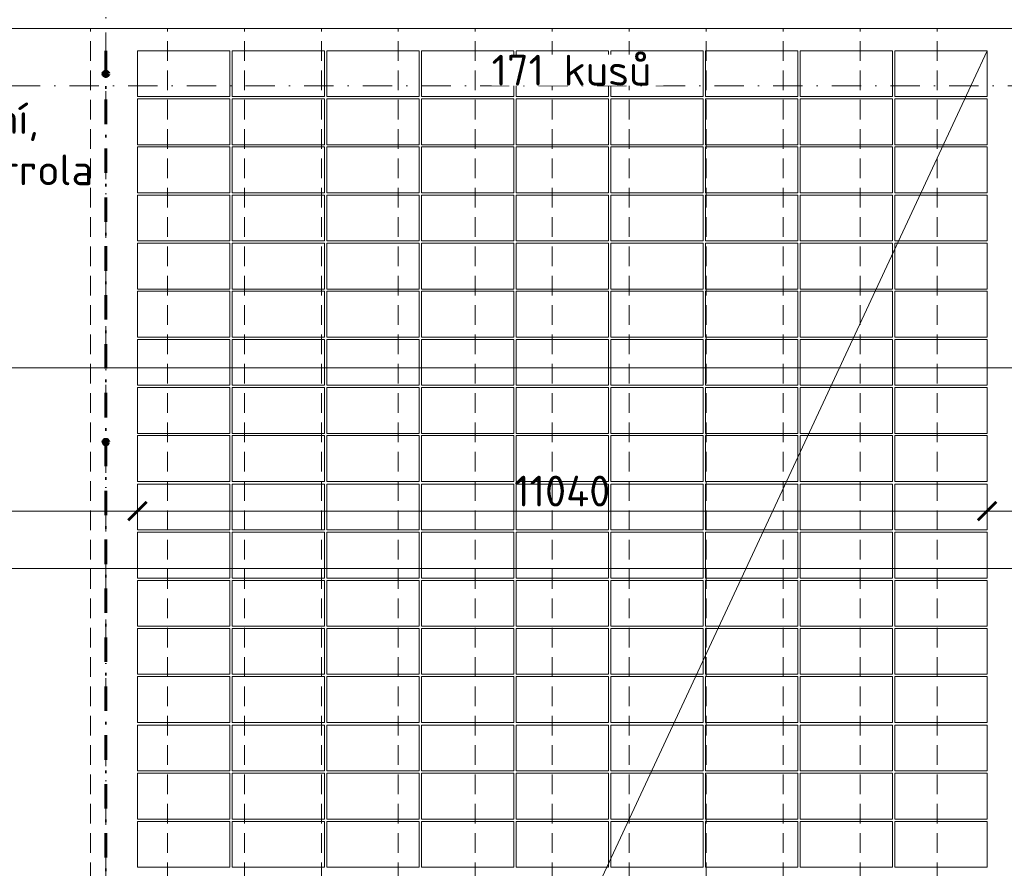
# Model space of a CAD drawing. Header units: millimetres. Extents: x -1695604 to 5289369, y -1488057 to 2187451.
# Tile 150 of 256: x 89430 to 102224, y 163235 to 174258. Entities that reach past the tile are written whole.
import ezdxf
from ezdxf import colors
from ezdxf.entities.mleader import LeaderData, LeaderLine
from ezdxf.math import Vec2, Vec3

# ---------------------------------------------------------------- set-up
doc = ezdxf.new("R2010")
doc.units = ezdxf.units.MM
for name, pattern in [('CENTERX2', [101.6, 63.5, -12.7, 12.7, -12.7]), ('DASHDOT', [25.4, 12.7, -6.35, 0, -6.35]), ('ČERCHOVANÁ', [25.4, 12.7, -6.35, 0, -6.35]), ('ČÁRKOVANÁ', [19.05, 12.7, -6.35])]:
    doc.linetypes.add(name, pattern=pattern)
doc.layers.get('Defpoints').update_dxf_attribs({"color": 8})
for name, color, linetype, lineweight in [('____podkonstrukce FVE', 3, 'CENTERX2', 9), ('___FVE_návrh var.2', 6, 'Continuous', 5), ('A99_N_kce-pohl', 1, 'Continuous', 9), ('A99_N_koty-200', 5, 'Continuous', 5), ('A99_N_koty-200 @ 200', 5, 'Continuous', 5), ('A99_N_txt-popis-50 @ 200', 240, 'Continuous', 9), ('A99_S_osy', 1, 'CENTERX2', 5)]:
    doc.layers.add(name, color=color, linetype=linetype, lineweight=lineweight)
doc.styles.add('A99_kota', font='isocpeur.ttf', dxfattribs={"height": 2})
doc.styles.add('A99_popis', font='isocpeur.ttf')
doc.dimstyles.new('A99_kota_200 new', dxfattribs={"dimscale": 200, "dimtxt": 2, "dimasz": 1.2, "dimexe": 0.5, "dimexo": 1.5, "dimgap": 0.3, "dimtad": 1, "dimdec": 0, "dimzin": 3, "dimdsep": 46, "dimtxsty": 'A99_kota', "dimblk": 'ARCHTICK', "dimcen": 2.5, "dimazin": 2, "dimtfac": 0.75, "dimtdec": 0, "dimtmove": 2, "dimatfit": 0, "dimfxl": 0, "dimtolj": 1, "dimtzin": 0, "dimlwd": 5, "dimlwe": 5, "dimarcsym": 0})

# ---------------------------------------------------------------- blocks, each defined once
blk = doc.blocks.new('_ArchTick')
at = {"color": 0, "linetype": 'ByBlock', "const_width": 0.15}
blk.add_lwpolyline([(-0.5, -0.5), (0.5, 0.5)], dxfattribs=at)
blk = doc.blocks.new('*D364')
at = {"layer": 'A99_N_koty-200', "color": 0, "linetype": 'Continuous', "lineweight": 5, "ltscale": 0.5, "transparency": 16777216}
for p, q in [((102000, 167875), (102000, 167775)), ((102000, 167875), (106350, 167875)), ((106350, 167875), (106350, 167975))]:
    blk.add_line(p, q, dxfattribs=at)
at = {"layer": 'Defpoints', "color": 0, "linetype": 'Continuous', "lineweight": 0, "ltscale": 0.5, "transparency": 16777216}
for p in [(102000, 167875), (106350, 167875), (106350, 167875)]:
    blk.add_point(p, dxfattribs=at)
at = {"layer": 'A99_N_koty-200', "color": 0, "linetype": 'Continuous', "lineweight": 5, "ltscale": 0.5, "transparency": 16777216, "xscale": 240, "yscale": 240, "zscale": 240, "rotation": 180}
blk.add_blockref('_ArchTick', (102000, 167875), dxfattribs=at)
at = {"layer": 'A99_N_koty-200', "color": 0, "linetype": 'Continuous', "lineweight": 5, "ltscale": 0.5, "transparency": 16777216, "xscale": 240, "yscale": 240, "zscale": 240}
blk.add_blockref('_ArchTick', (106350, 167875), dxfattribs=at)
at = {"layer": 'A99_N_koty-200', "color": 0, "linetype": 'Continuous', "lineweight": 5, "ltscale": 0.5, "transparency": 16777216, "insert": (104350, 168135), "char_height": 400, "attachment_point": 5, "style": 'A99_kota'}
blk.add_mtext('\\A1;4350', dxfattribs=at)
blk = doc.blocks.new('*D365')
at = {"layer": 'A99_N_koty-200', "color": 0, "linetype": 'Continuous', "lineweight": 5, "ltscale": 0.5, "transparency": 16777216}
for p, q in [((90960, 167875), (90960, 167975)), ((90960, 167875), (102000, 167875)), ((102000, 167875), (102000, 167975))]:
    blk.add_line(p, q, dxfattribs=at)
at = {"layer": 'Defpoints', "color": 0, "linetype": 'Continuous', "lineweight": 0, "ltscale": 0.5, "transparency": 16777216}
for p in [(90960, 167875), (102000, 167875), (102000, 167875)]:
    blk.add_point(p, dxfattribs=at)
at = {"layer": 'A99_N_koty-200', "color": 0, "linetype": 'Continuous', "lineweight": 5, "ltscale": 0.5, "transparency": 16777216, "xscale": 240, "yscale": 240, "zscale": 240, "rotation": 180}
blk.add_blockref('_ArchTick', (90960, 167875), dxfattribs=at)
at = {"layer": 'A99_N_koty-200', "color": 0, "linetype": 'Continuous', "lineweight": 5, "ltscale": 0.5, "transparency": 16777216, "xscale": 240, "yscale": 240, "zscale": 240}
blk.add_blockref('_ArchTick', (102000, 167875), dxfattribs=at)
at = {"layer": 'A99_N_koty-200', "color": 0, "linetype": 'Continuous', "lineweight": 5, "ltscale": 0.5, "transparency": 16777216, "insert": (96480, 168135), "char_height": 400, "attachment_point": 5, "style": 'A99_kota'}
blk.add_mtext('\\A1;11040', dxfattribs=at)
blk = doc.blocks.new('*D370')
at = {"layer": 'A99_N_koty-200', "color": 0, "linetype": 'Continuous', "lineweight": 5, "ltscale": 0.5, "transparency": 16777216}
for p, q in [((-650, 169735), (-650, 169835)), ((-650, 169735), (138350, 169735)), ((138350, 169735), (138350, 169635))]:
    blk.add_line(p, q, dxfattribs=at)
at = {"layer": 'Defpoints', "color": 0, "linetype": 'Continuous', "lineweight": 0, "ltscale": 0.5, "transparency": 16777216}
for p in [(138350, 169745), (138350, 169735), (-650, 169620)]:
    blk.add_point(p, dxfattribs=at)
at = {"layer": 'A99_N_koty-200', "color": 0, "linetype": 'Continuous', "lineweight": 5, "ltscale": 0.5, "transparency": 16777216, "xscale": 240, "yscale": 240, "zscale": 240, "rotation": 180}
blk.add_blockref('_ArchTick', (-650, 169735), dxfattribs=at)
at = {"layer": 'A99_N_koty-200', "color": 0, "linetype": 'Continuous', "lineweight": 5, "ltscale": 0.5, "transparency": 16777216, "xscale": 240, "yscale": 240, "zscale": 240}
blk.add_blockref('_ArchTick', (138350, 169735), dxfattribs=at)
at = {"layer": 'A99_N_koty-200', "color": 0, "linetype": 'Continuous', "lineweight": 5, "ltscale": 0.5, "transparency": 16777216, "insert": (60350, 170095), "char_height": 400, "attachment_point": 5, "style": 'A99_kota'}
blk.add_mtext('\\A1;139 panelů po 1000mm', dxfattribs=at)
blk = doc.blocks.new('*D371')
at = {"layer": 'A99_N_koty-200', "color": 0, "linetype": 'Continuous', "lineweight": 5, "ltscale": 0.5, "transparency": 16777216}
for p, q in [((85350, 167875), (85350, 167975)), ((85350, 167875), (90960, 167875)), ((90960, 167875), (90960, 167975))]:
    blk.add_line(p, q, dxfattribs=at)
at = {"layer": 'Defpoints', "color": 0, "linetype": 'Continuous', "lineweight": 0, "ltscale": 0.5, "transparency": 16777216}
for p in [(85350, 167875), (90960, 167875), (90960, 167875)]:
    blk.add_point(p, dxfattribs=at)
at = {"layer": 'A99_N_koty-200', "color": 0, "linetype": 'Continuous', "lineweight": 5, "ltscale": 0.5, "transparency": 16777216, "xscale": 240, "yscale": 240, "zscale": 240, "rotation": 180}
blk.add_blockref('_ArchTick', (85350, 167875), dxfattribs=at)
at = {"layer": 'A99_N_koty-200', "color": 0, "linetype": 'Continuous', "lineweight": 5, "ltscale": 0.5, "transparency": 16777216, "xscale": 240, "yscale": 240, "zscale": 240}
blk.add_blockref('_ArchTick', (90960, 167875), dxfattribs=at)
at = {"layer": 'A99_N_koty-200', "color": 0, "linetype": 'Continuous', "lineweight": 5, "ltscale": 0.5, "transparency": 16777216, "insert": (88155, 168135), "char_height": 400, "attachment_point": 5, "style": 'A99_kota'}
blk.add_mtext('\\A1;5610', dxfattribs=at)
blk = doc.blocks.new('*D381')
at = {"layer": 'A99_N_koty-200', "color": 0, "linetype": 'Continuous', "lineweight": 5, "ltscale": 0.5, "transparency": 16777216}
for p, q in [((56350, 167128), (56350, 167028)), ((56350, 167128), (103350, 167128)), ((103350, 167128), (103350, 167028))]:
    blk.add_line(p, q, dxfattribs=at)
at = {"layer": 'Defpoints', "color": 0, "linetype": 'Continuous', "lineweight": 0, "ltscale": 0.5, "transparency": 16777216}
for p in [(56350, 167128), (103350, 167128), (103350, 167128)]:
    blk.add_point(p, dxfattribs=at)
at = {"layer": 'A99_N_koty-200', "color": 0, "linetype": 'Continuous', "lineweight": 5, "ltscale": 0.5, "transparency": 16777216, "xscale": 240, "yscale": 240, "zscale": 240, "rotation": 180}
blk.add_blockref('_ArchTick', (56350, 167128), dxfattribs=at)
at = {"layer": 'A99_N_koty-200', "color": 0, "linetype": 'Continuous', "lineweight": 5, "ltscale": 0.5, "transparency": 16777216, "xscale": 240, "yscale": 240, "zscale": 240}
blk.add_blockref('_ArchTick', (103350, 167128), dxfattribs=at)
at = {"layer": 'A99_N_koty-200', "color": 0, "linetype": 'Continuous', "lineweight": 5, "ltscale": 0.5, "transparency": 16777216, "insert": (79350, 167387), "char_height": 400, "attachment_point": 5, "style": 'A99_kota'}
blk.add_mtext('\\A1;47000', dxfattribs=at)

msp = doc.modelspace()

# ---------------------------------------------------------------- linework, layer by layer
at = {"layer": '____podkonstrukce FVE', "color": 3, "linetype": 'ČERCHOVANÁ', "lineweight": 60, "ltscale": 25}
msp.add_lwpolyline([(90550, 173855), (90550, 150000)], dxfattribs=at)
at = {"layer": '____podkonstrukce FVE', "color": 3, "linetype": 'Continuous', "lineweight": 80, "ltscale": 0.5}
for centre in [(90550, 173555), (90550, 168772.5)]:
    msp.add_circle(centre, 30, dxfattribs=at)
at = {"layer": '___FVE_návrh var.2', "lineweight": 5, "ltscale": 2}
for points in [[(92160, 173855), (92160, 173260), (90960, 173260), (90960, 173855)], [(93390, 173855), (93390, 173260), (92190, 173260), (92190, 173855)], [(94620, 173855), (94620, 173260), (93420, 173260), (93420, 173855)], [(95850, 173855), (95850, 173260), (94650, 173260), (94650, 173855)], [(97080, 173855), (97080, 173260), (95880, 173260), (95880, 173855)], [(97110, 173855), (97110, 173260), (98310, 173260), (98310, 173855)], [(98340, 173855), (98340, 173260), (99540, 173260), (99540, 173855)], [(99570, 173855), (99570, 173260), (100770, 173260), (100770, 173855)], [(100800, 173855), (100800, 173260), (102000, 173260), (102000, 173855)], [(92160, 173230), (92160, 172635), (90960, 172635), (90960, 173230)], [(93390, 173230), (93390, 172635), (92190, 172635), (92190, 173230)], [(94620, 173230), (94620, 172635), (93420, 172635), (93420, 173230)], [(95850, 173230), (95850, 172635), (94650, 172635), (94650, 173230)], [(97080, 173230), (97080, 172635), (95880, 172635), (95880, 173230)], [(97110, 173230), (97110, 172635), (98310, 172635), (98310, 173230)], [(98340, 173230), (98340, 172635), (99540, 172635), (99540, 173230)], [(99570, 173230), (99570, 172635), (100770, 172635), (100770, 173230)], [(100800, 173230), (100800, 172635), (102000, 172635), (102000, 173230)], [(92160, 172605), (92160, 172010), (90960, 172010), (90960, 172605)], [(93390, 172605), (93390, 172010), (92190, 172010), (92190, 172605)], [(94620, 172605), (94620, 172010), (93420, 172010), (93420, 172605)], [(95850, 172605), (95850, 172010), (94650, 172010), (94650, 172605)], [(97080, 172605), (97080, 172010), (95880, 172010), (95880, 172605)], [(97110, 172605), (97110, 172010), (98310, 172010), (98310, 172605)], [(98340, 172605), (98340, 172010), (99540, 172010), (99540, 172605)], [(99570, 172605), (99570, 172010), (100770, 172010), (100770, 172605)], [(100800, 172605), (100800, 172010), (102000, 172010), (102000, 172605)], [(92160, 171980), (92160, 171385), (90960, 171385), (90960, 171980)], [(93390, 171980), (93390, 171385), (92190, 171385), (92190, 171980)], [(94620, 171980), (94620, 171385), (93420, 171385), (93420, 171980)], [(95850, 171980), (95850, 171385), (94650, 171385), (94650, 171980)], [(97080, 171980), (97080, 171385), (95880, 171385), (95880, 171980)], [(97110, 171980), (97110, 171385), (98310, 171385), (98310, 171980)], [(98340, 171980), (98340, 171385), (99540, 171385), (99540, 171980)], [(99570, 171980), (99570, 171385), (100770, 171385), (100770, 171980)], [(100800, 171980), (100800, 171385), (102000, 171385), (102000, 171980)], [(92160, 171355), (92160, 170760), (90960, 170760), (90960, 171355)], [(93390, 171355), (93390, 170760), (92190, 170760), (92190, 171355)], [(94620, 171355), (94620, 170760), (93420, 170760), (93420, 171355)], [(95850, 171355), (95850, 170760), (94650, 170760), (94650, 171355)], [(97080, 171355), (97080, 170760), (95880, 170760), (95880, 171355)], [(97110, 171355), (97110, 170760), (98310, 170760), (98310, 171355)], [(98340, 171355), (98340, 170760), (99540, 170760), (99540, 171355)], [(99570, 171355), (99570, 170760), (100770, 170760), (100770, 171355)], [(100800, 171355), (100800, 170760), (102000, 170760), (102000, 171355)], [(92160, 170730), (92160, 170135), (90960, 170135), (90960, 170730)], [(93390, 170730), (93390, 170135), (92190, 170135), (92190, 170730)], [(94620, 170730), (94620, 170135), (93420, 170135), (93420, 170730)], [(95850, 170730), (95850, 170135), (94650, 170135), (94650, 170730)], [(97080, 170730), (97080, 170135), (95880, 170135), (95880, 170730)], [(97110, 170730), (97110, 170135), (98310, 170135), (98310, 170730)], [(98340, 170730), (98340, 170135), (99540, 170135), (99540, 170730)], [(99570, 170730), (99570, 170135), (100770, 170135), (100770, 170730)], [(100800, 170730), (100800, 170135), (102000, 170135), (102000, 170730)], [(92160, 170105), (92160, 169510), (90960, 169510), (90960, 170105)], [(93390, 170105), (93390, 169510), (92190, 169510), (92190, 170105)], [(94620, 170105), (94620, 169510), (93420, 169510), (93420, 170105)], [(95850, 170105), (95850, 169510), (94650, 169510), (94650, 170105)], [(97080, 170105), (97080, 169510), (95880, 169510), (95880, 170105)], [(97110, 170105), (97110, 169510), (98310, 169510), (98310, 170105)], [(98340, 170105), (98340, 169510), (99540, 169510), (99540, 170105)], [(99570, 170105), (99570, 169510), (100770, 169510), (100770, 170105)], [(100800, 170105), (100800, 169510), (102000, 169510), (102000, 170105)], [(92160, 169480), (92160, 168885), (90960, 168885), (90960, 169480)], [(93390, 169480), (93390, 168885), (92190, 168885), (92190, 169480)], [(94620, 169480), (94620, 168885), (93420, 168885), (93420, 169480)], [(95850, 169480), (95850, 168885), (94650, 168885), (94650, 169480)], [(97080, 169480), (97080, 168885), (95880, 168885), (95880, 169480)], [(97110, 169480), (97110, 168885), (98310, 168885), (98310, 169480)], [(98340, 169480), (98340, 168885), (99540, 168885), (99540, 169480)], [(99570, 169480), (99570, 168885), (100770, 168885), (100770, 169480)], [(100800, 169480), (100800, 168885), (102000, 168885), (102000, 169480)], [(92160, 168855), (92160, 168260), (90960, 168260), (90960, 168855)], [(93390, 168855), (93390, 168260), (92190, 168260), (92190, 168855)], [(94620, 168855), (94620, 168260), (93420, 168260), (93420, 168855)], [(95850, 168855), (95850, 168260), (94650, 168260), (94650, 168855)], [(97080, 168855), (97080, 168260), (95880, 168260), (95880, 168855)], [(97110, 168855), (97110, 168260), (98310, 168260), (98310, 168855)], [(98340, 168855), (98340, 168260), (99540, 168260), (99540, 168855)], [(99570, 168855), (99570, 168260), (100770, 168260), (100770, 168855)], [(100800, 168855), (100800, 168260), (102000, 168260), (102000, 168855)], [(92160, 168225), (92160, 167630), (90960, 167630), (90960, 168225)], [(93390, 168225), (93390, 167630), (92190, 167630), (92190, 168225)], [(94620, 168225), (94620, 167630), (93420, 167630), (93420, 168225)], [(95850, 168225), (95850, 167630), (94650, 167630), (94650, 168225)], [(97080, 168225), (97080, 167630), (95880, 167630), (95880, 168225)], [(97110, 168225), (97110, 167630), (98310, 167630), (98310, 168225)], [(98340, 168225), (98340, 167630), (99540, 167630), (99540, 168225)], [(99570, 168225), (99570, 167630), (100770, 167630), (100770, 168225)], [(100800, 168225), (100800, 167630), (102000, 167630), (102000, 168225)], [(92160, 167600), (92160, 167005), (90960, 167005), (90960, 167600)], [(93390, 167600), (93390, 167005), (92190, 167005), (92190, 167600)], [(94620, 167600), (94620, 167005), (93420, 167005), (93420, 167600)], [(95850, 167600), (95850, 167005), (94650, 167005), (94650, 167600)], [(97080, 167600), (97080, 167005), (95880, 167005), (95880, 167600)], [(97110, 167600), (97110, 167005), (98310, 167005), (98310, 167600)], [(98340, 167600), (98340, 167005), (99540, 167005), (99540, 167600)], [(99570, 167600), (99570, 167005), (100770, 167005), (100770, 167600)], [(100800, 167600), (100800, 167005), (102000, 167005), (102000, 167600)], [(92160, 166975), (92160, 166380), (90960, 166380), (90960, 166975)], [(93390, 166975), (93390, 166380), (92190, 166380), (92190, 166975)], [(94620, 166975), (94620, 166380), (93420, 166380), (93420, 166975)], [(95850, 166975), (95850, 166380), (94650, 166380), (94650, 166975)], [(97080, 166975), (97080, 166380), (95880, 166380), (95880, 166975)], [(97110, 166975), (97110, 166380), (98310, 166380), (98310, 166975)], [(98340, 166975), (98340, 166380), (99540, 166380), (99540, 166975)], [(99570, 166975), (99570, 166380), (100770, 166380), (100770, 166975)], [(100800, 166975), (100800, 166380), (102000, 166380), (102000, 166975)], [(92160, 166350), (92160, 165755), (90960, 165755), (90960, 166350)], [(93390, 166350), (93390, 165755), (92190, 165755), (92190, 166350)], [(94620, 166350), (94620, 165755), (93420, 165755), (93420, 166350)], [(95850, 166350), (95850, 165755), (94650, 165755), (94650, 166350)], [(97080, 166350), (97080, 165755), (95880, 165755), (95880, 166350)], [(97110, 166350), (97110, 165755), (98310, 165755), (98310, 166350)], [(98340, 166350), (98340, 165755), (99540, 165755), (99540, 166350)], [(99570, 166350), (99570, 165755), (100770, 165755), (100770, 166350)], [(100800, 166350), (100800, 165755), (102000, 165755), (102000, 166350)], [(92160, 165725), (92160, 165130), (90960, 165130), (90960, 165725)], [(93390, 165725), (93390, 165130), (92190, 165130), (92190, 165725)], [(94620, 165725), (94620, 165130), (93420, 165130), (93420, 165725)], [(95850, 165725), (95850, 165130), (94650, 165130), (94650, 165725)], [(97080, 165725), (97080, 165130), (95880, 165130), (95880, 165725)], [(97110, 165725), (97110, 165130), (98310, 165130), (98310, 165725)], [(98340, 165725), (98340, 165130), (99540, 165130), (99540, 165725)], [(99570, 165725), (99570, 165130), (100770, 165130), (100770, 165725)], [(100800, 165725), (100800, 165130), (102000, 165130), (102000, 165725)], [(92160, 165095), (92160, 164500), (90960, 164500), (90960, 165095)], [(93390, 165095), (93390, 164500), (92190, 164500), (92190, 165095)], [(94620, 165095), (94620, 164500), (93420, 164500), (93420, 165095)], [(95850, 165095), (95850, 164500), (94650, 164500), (94650, 165095)], [(97080, 165095), (97080, 164500), (95880, 164500), (95880, 165095)], [(97110, 165095), (97110, 164500), (98310, 164500), (98310, 165095)], [(98340, 165095), (98340, 164500), (99540, 164500), (99540, 165095)], [(99570, 165095), (99570, 164500), (100770, 164500), (100770, 165095)], [(100800, 165095), (100800, 164500), (102000, 164500), (102000, 165095)], [(92160, 164470), (92160, 163875), (90960, 163875), (90960, 164470)], [(93390, 164470), (93390, 163875), (92190, 163875), (92190, 164470)], [(94620, 164470), (94620, 163875), (93420, 163875), (93420, 164470)], [(95850, 164470), (95850, 163875), (94650, 163875), (94650, 164470)], [(97080, 164470), (97080, 163875), (95880, 163875), (95880, 164470)], [(97110, 164470), (97110, 163875), (98310, 163875), (98310, 164470)], [(98340, 164470), (98340, 163875), (99540, 163875), (99540, 164470)], [(99570, 164470), (99570, 163875), (100770, 163875), (100770, 164470)], [(100800, 164470), (100800, 163875), (102000, 163875), (102000, 164470)], [(92160, 163845), (92160, 163250), (90960, 163250), (90960, 163845)], [(93390, 163845), (93390, 163250), (92190, 163250), (92190, 163845)], [(94620, 163845), (94620, 163250), (93420, 163250), (93420, 163845)], [(95850, 163845), (95850, 163250), (94650, 163250), (94650, 163845)], [(97080, 163845), (97080, 163250), (95880, 163250), (95880, 163845)], [(97110, 163845), (97110, 163250), (98310, 163250), (98310, 163845)], [(98340, 163845), (98340, 163250), (99540, 163250), (99540, 163845)], [(99570, 163845), (99570, 163250), (100770, 163250), (100770, 163845)], [(100800, 163845), (100800, 163250), (102000, 163250), (102000, 163845)]]:
    msp.add_lwpolyline(points, close=True, dxfattribs=at)
at = {"layer": '___FVE_návrh var.2', "linetype": 'Continuous', "lineweight": 5, "ltscale": 0.5}
msp.add_lwpolyline([(90960, 150165), (102000, 173855)], dxfattribs=at)
at = {"layer": 'A99_N_kce-pohl', "color": 1, "linetype": 'Continuous', "lineweight": 9, "ltscale": 25}
msp.add_lwpolyline([(138352.5, 174145), (138352.5, 174410), (7350, 174410), (7350, 174145)], close=True, dxfattribs=at)
at = {"layer": 'A99_N_kce-pohl', "color": 254, "linetype": 'ČÁRKOVANÁ', "lineweight": 5, "ltscale": 20, "true_color": 0xffd9cc}
for points in [[(90350, 148960), (90350, 148960), (90350, 174145)], [(91350, 148960), (91350, 148960), (91350, 174145)], [(92350, 148960), (92350, 148960), (92350, 174145)], [(93350, 148960), (93350, 148960), (93350, 174145)], [(94350, 148960), (94350, 148960), (94350, 174145)], [(95350, 148960), (95350, 148960), (95350, 174145)], [(96350, 148960), (96350, 148960), (96350, 174145)], [(97350, 148960), (97350, 148960), (97350, 174145)], [(98350, 148960), (98350, 148960), (98350, 174145)], [(99350, 148960), (99350, 148960), (99350, 174145)], [(100350, 148960), (100350, 148960), (100350, 174145)], [(101350, 148960), (101350, 148960), (101350, 174145)]]:
    msp.add_lwpolyline(points, dxfattribs=at)
at = {"layer": 'A99_S_osy', "linetype": 'DASHDOT', "lineweight": 5, "ltscale": 30}
for points in [[(90550, 250300), (90550, 146890)], [(152950, 173400), (-2660, 173400)]]:
    msp.add_lwpolyline(points, dxfattribs=at)

# ---------------------------------------------------------------- dimensions: what is measured, and where the dimension line sits
at = {"layer": 'A99_N_koty-200 @ 200', "linetype": 'Continuous', "lineweight": 5, "ltscale": 0.5}
dim = msp.add_linear_dim(base=(138350, 169735), p1=(-650, 169620), p2=(138350, 169745), text='139 panelů po 1000mm', dimstyle='A99_kota_200 new', override={"dimscale": 200, "dimtix": 0, "dimtofl": 1, "dimtmove": 2, "dimatfit": 0}, dxfattribs=at)
dim.commit()
dim.dimension.update_dxf_attribs({"geometry": '*D370', "text_midpoint": (60350, 170095), "dimtype": 128})
for base, p1, p2, picture, middle in [((90960, 167875), (85350, 167875), (90960, 167875), '*D371', (88155, 168135)), ((102000, 167875), (90960, 167875), (102000, 167875), '*D365', (96480, 168135))]:
    dim = msp.add_linear_dim(base=base, p1=p1, p2=p2, dimstyle='A99_kota_200 new', override={"dimscale": 200, "dimtix": 0, "dimtofl": 1, "dimtmove": 2, "dimatfit": 0}, dxfattribs=at)
    dim.commit()
    dim.dimension.update_dxf_attribs({"geometry": picture, "text_midpoint": middle})
for base, p1, p2, picture, middle in [((106350, 167875), (102000, 167875), (106350, 167875), '*D364', (104350, 168135)), ((103350, 167127.5), (56350, 167127.5), (103350, 167127.5), '*D381', (79350, 167387.5))]:
    dim = msp.add_linear_dim(base=base, p1=p1, p2=p2, dimstyle='A99_kota_200 new', override={"dimscale": 200, "dimtix": 0, "dimtofl": 1, "dimtmove": 2, "dimatfit": 0}, dxfattribs=at)
    dim.commit()
    dim.dimension.update_dxf_attribs({"geometry": picture, "text_midpoint": middle, "dimtype": 128})

# ---------------------------------------------------------------- leaders
at = {"layer": 'A99_N_txt-popis-50 @ 200', "lineweight": 9}
ml = msp.add_multileader_mtext('Standard', dxfattribs=at)
ml.set_content('\\A1;{\\fISOCPEUR|b1|i0|c238|p34;\\C256;ocelový nosník}', color=1, style='A99_popis')
ml.set_leader_properties(color=256, linetype='ByLayer', lineweight=-1)
ml.build(insert=Vec2(0, 0))
ml.multileader.update_dxf_attribs({"dogleg_length": 200, "arrow_head_size": 300, "scale": 200})
ctx = ml.context
ctx.base_point, ctx.scale, ctx.char_height, ctx.arrow_head_size, ctx.landing_gap_size, ctx.plane_origin = Vec3(21517.5, 170710), 200, 400, 300, 1000, Vec3(20965, 164131.7)
notes = []
notes.append((ctx, [(0, (1, 1, 0), (20717.5, 170710), (1, 0), 800, [(0, [(20720, 168782.5)], 0, [])])]))
ctx.mtext.insert, ctx.mtext.width, ctx.mtext.defined_height, ctx.mtext.flow_direction = Vec3(22517.5, 170968.2), 3664.376, 670, 5
for ctx, leaders in notes:
    for number, flags, end, landing, length, lines in leaders:
        leader = LeaderData()
        leader.index, (leader.has_last_leader_line, leader.has_dogleg_vector, leader.attachment_direction) = number, flags
        leader.last_leader_point, leader.dogleg_vector, leader.dogleg_length = Vec3(end), Vec3(landing), length
        for number, points, colour, breaks in lines:
            line = LeaderLine()
            line.index, line.vertices, line.color, line.breaks = number, Vec3.list(points), colors.encode_raw_color(colour), breaks
            leader.lines.append(line)
        ctx.leaders.append(leader)

# ---------------------------------------------------------------- next in the draw order: texts
at = {"layer": '___FVE_návrh var.2', "linetype": 'Continuous', "lineweight": 5, "ltscale": 2, "insert": (95562.5, 173802.5), "char_height": 400, "attachment_point": 1, "style": 'A99_kota', "bg_fill": 3, "box_fill_scale": 1, "bg_fill_color": 256, "bg_fill_transparency": 0}
msp.add_mtext_dynamic_manual_height_columns('\\A1;171 kusů', width=2229.734, gutter_width=100, heights=[0], dxfattribs=at)

# ---------------------------------------------------------------- next in the draw order: leaders
at = {"layer": 'A99_N_txt-popis-50 @ 200', "lineweight": 9}
ml = msp.add_multileader_mtext('Standard', dxfattribs=at)
ml.set_content('\\A1;{\\C256;odvodňovací žlab se nemění,\\Pna stavbě se provede kontrola}', color=1, style='A99_popis')
ml.set_leader_properties(color=256, linetype='ByLayer', lineweight=-1)
ml.build(insert=Vec2(0, 0))
ml.multileader.update_dxf_attribs({"dogleg_length": 200, "arrow_head_size": 300, "scale": 200})
ctx = ml.context
ctx.base_point, ctx.scale, ctx.char_height, ctx.arrow_head_size, ctx.landing_gap_size, ctx.plane_origin = Vec3(32602.5, 172915), 200, 400, 300, 1000, Vec3(32050, 165489.2)
notes = []
notes.append((ctx, [(0, (1, 1, 0), (31802.5, 172915), (1, 0), 800, [(0, [(31805, 174410)], 0, [])])]))
ctx.mtext.insert, ctx.mtext.width, ctx.mtext.defined_height, ctx.mtext.flow_direction = Vec3(33602.5, 173175), 7914.793, 1247.5, 5
ml = msp.add_multileader_mtext('Standard', dxfattribs=at)
ml.set_content('\\A1;{\\C256;odvodňovací žlab se nemění,\\Pna stavbě se provede kontrola}', color=1, style='A99_popis')
ml.set_leader_properties(color=256, linetype='ByLayer', lineweight=-1)
ml.build(insert=Vec2(0, 0))
ml.multileader.update_dxf_attribs({"dogleg_length": 200, "arrow_head_size": 300, "scale": 200})
ctx = ml.context
ctx.base_point, ctx.scale, ctx.char_height, ctx.arrow_head_size, ctx.landing_gap_size, ctx.plane_origin = Vec3(81607.5, 172915), 200, 400, 300, 1000, Vec3(81055, 165489.2)
notes.append((ctx, [(0, (1, 1, 0), (80807.5, 172915), (1, 0), 800, [(0, [(80810, 174410)], 0, [])])]))
ctx.mtext.insert, ctx.mtext.width, ctx.mtext.defined_height, ctx.mtext.flow_direction = Vec3(82607.5, 173175), 7914.793, 1247.5, 5
ml = msp.add_multileader_mtext('Standard', dxfattribs=at)
ml.set_content('\\A1;{\\C256;požární pás\\P(panely z minerální vlny)}', color=1, style='A99_popis')
ml.set_leader_properties(color=256, linetype='ByLayer', lineweight=-1)
ml.build(insert=Vec2(0, 0))
ml.multileader.update_dxf_attribs({"dogleg_length": 200, "arrow_head_size": 300, "scale": 200})
ctx = ml.context
ctx.base_point, ctx.scale, ctx.char_height, ctx.arrow_head_size, ctx.landing_gap_size, ctx.plane_origin = Vec3(58580, 172914.2), 200, 400, 300, 1000, Vec3(57880, 164819.2)
notes.append((ctx, [(0, (1, 1, 0), (57780, 172914.2), (1, 0), 800, [(0, [(55709.2, 172914.2)], 0, [])])]))
ctx.mtext.insert, ctx.mtext.width, ctx.mtext.defined_height, ctx.mtext.flow_direction = Vec3(59580, 173174.2), 6001.817, 1247.5, 5
for ctx, leaders in notes:
    for number, flags, end, landing, length, lines in leaders:
        leader = LeaderData()
        leader.index, (leader.has_last_leader_line, leader.has_dogleg_vector, leader.attachment_direction) = number, flags
        leader.last_leader_point, leader.dogleg_vector, leader.dogleg_length = Vec3(end), Vec3(landing), length
        for number, points, colour, breaks in lines:
            line = LeaderLine()
            line.index, line.vertices, line.color, line.breaks = number, Vec3.list(points), colors.encode_raw_color(colour), breaks
            leader.lines.append(line)
        ctx.leaders.append(leader)

doc.saveas('drawing.dxf')
